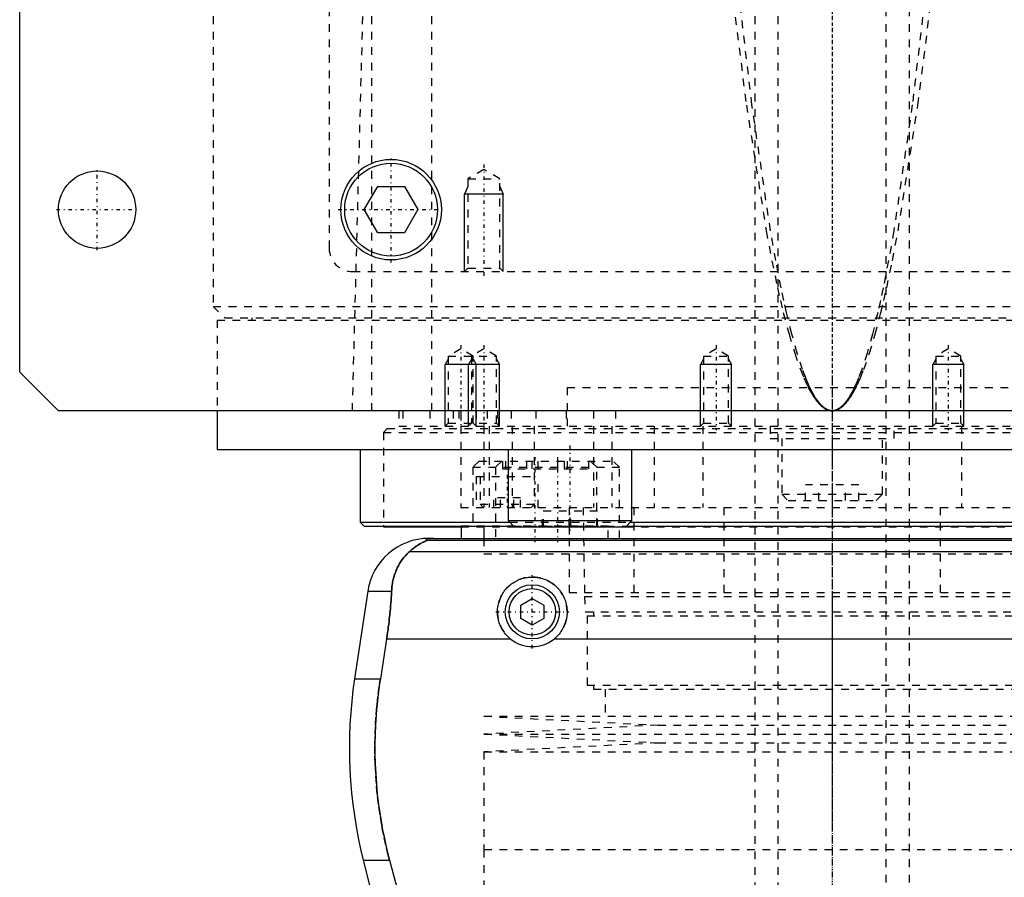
# Model space of a CAD drawing. Extents: x -105 to 105, y -137 to 442.
# Tile 4 of 11: x -105 to 22, y -44 to 67. Entities that reach past the tile are written whole.
import ezdxf

# ---------------------------------------------------------------- set-up
doc = ezdxf.new("R2010")
doc.units = 0
doc.linetypes.add('CENTER', pattern=[1.5, 0.45, -0.5, 0.05, -0.5])
doc.linetypes.add('DASHED', pattern=[2, 1, -1])
for name, color, linetype in [('AM_0', 7, 'CONTINUOUS'), ('AM_10', 7, 'CONTINUOUS'), ('AM_3', 7, 'DASHED'), ('AM_7', 7, 'CENTER')]:
    doc.layers.add(name, color=color, linetype=linetype)

msp = doc.modelspace()

# ---------------------------------------------------------------- linework, layer by layer
at = {"layer": 'AM_0', "color": 7, "linetype": 'CONTINUOUS'}
for p, q in [((-105, 21.5), (-105, 311.5)), ((-60.46, 42.5), (-58.73, 45.5)), ((-58.73, 45.5), (-55.27, 45.5)), ((-55.27, 45.5), (-53.54, 42.5)), ((-58.73, 39.5), (-60.46, 42.5)), ((-53.54, 42.5), (-55.27, 39.5)), ((-55.27, 39.5), (-58.73, 39.5)), ((-100, 16.5), (-105, 21.5)), ((100, 16.5), (-100, 16.5)), ((-79.5, 16.5), (-79.5, 11.5)), ((-79.5, 11.5), (79.5, 11.5)), ((-61, 11.5), (-61, 2.08)), ((-41.88, 11.5), (-41.88, 2.3)), ((-25.88, 2.3), (-25.88, 11.5)), ((-61, 2.08), (-60.5, 1.58)), ((-61, 2.08), (-41.66, 2.08)), ((-60.5, 1.58), (-41.16, 1.58)), ((-58, 1.58), (-58, 1.5)), ((-58, 1.5), (-47.95, 1.5)), ((-47.93, 1.58), (-47.93, 0)), ((-45, 1.58), (-45, 0)), ((-41.88, 2.3), (-41.08, 1.5)), ((-41.88, 2.3), (-25.88, 2.3)), ((-41.08, 1.5), (-26.68, 1.5)), ((-26.68, 1.5), (-25.88, 2.3)), ((-26.6, 1.58), (26.6, 1.58)), ((-26.1, 2.08), (26.1, 2.08)), ((-52.11, 0), (52.11, 0)), ((-52.38, -0.25), (52.38, -0.25)), ((-54.6, -1.69), (54.6, -1.69)), ((-60.02, -6.81), (-61.72, -18.16)), ((-60.02, -6.81), (-56.93, -6.81)), ((-40.25, -8.63), (-38.75, -7.77)), ((-40.25, -10.37), (-40.25, -8.63)), ((-38.75, -7.77), (-37.25, -8.63)), ((-37.25, -8.63), (-37.25, -10.37)), ((-38.75, -11.23), (-40.25, -10.37)), ((-37.25, -10.37), (-38.75, -11.23)), ((-57.58, -13.03), (-58.39, -18.16)), ((-41.54, -13.03), (-57.58, -13.03)), ((35.96, -13.03), (-35.96, -13.03)), ((-61.72, -18.16), (-58.39, -18.16)), ((-60.6, -41.62), (-57.89, -52.43)), ((-60.6, -41.62), (-57.2, -41.62)), ((-57.2, -41.62), (-55.78, -46.97))]:
    msp.add_line(p, q, dxfattribs=at)
for points in [[(-51.49, 0, 0), (-51.5, 0, 0), (-51.51, 0, 0), (-51.52, 0, 0), (-51.52, 0, 0), (-51.53, 0, 0), (-51.53, 0, 0), (-51.54, 0, 0), (-51.55, 0, 0), (-51.56, 0, 0), (-51.57, 0, 0), (-51.57, 0, 0), (-51.58, 0, 0), (-51.59, 0, 0), (-51.6, 0, 0), (-51.6, 0, 0), (-51.61, 0, 0), (-51.62, 0, 0), (-51.63, 0, 0), (-51.63, 0, 0), (-51.64, 0, 0), (-51.65, 0, 0), (-51.65, 0, 0), (-51.66, 0, 0), (-51.67, 0, 0), (-51.67, 0, 0), (-51.68, 0, 0), (-51.68, 0, 0), (-51.69, 0, 0), (-51.7, 0, 0), (-51.7, 0, 0), (-51.71, 0, 0), (-51.72, 0, 0), (-51.72, 0, 0), (-51.73, 0, 0), (-51.73, 0, 0), (-51.74, 0, 0), (-51.75, 0, 0), (-51.76, 0, 0), (-51.76, -0.01, 0), (-51.77, -0.01, 0), (-51.77, -0.01, 0), (-51.78, -0.01, 0), (-51.78, -0.01, 0), (-51.79, -0.01, 0), (-51.8, -0.01, 0), (-51.8, -0.01, 0), (-51.81, -0.01, 0), (-51.81, -0.01, 0), (-51.82, -0.01, 0), (-51.82, -0.01, 0), (-51.84, -0.01, 0), (-51.87, -0.01, 0), (-51.89, -0.01, 0), (-51.91, -0.01, 0), (-51.93, -0.01, 0), (-51.96, -0.02, 0), (-51.99, -0.02, 0), (-52.01, -0.02, 0), (-52.04, -0.02, 0), (-52.05, -0.03, 0), (-52.06, -0.03, 0), (-52.08, -0.03, 0), (-52.1, -0.03, 0), (-52.1, -0.03, 0), (-52.11, -0.03, 0), (-52.13, -0.04, 0), (-52.15, -0.04, 0), (-52.15, -0.04, 0), (-52.16, -0.04, 0), (-52.17, -0.04, 0), (-52.19, -0.04, 0), (-52.23, -0.05, 0), (-52.3, -0.07, 0), (-52.35, -0.08, 0), (-52.39, -0.1, 0), (-52.41, -0.11, 0), (-52.42, -0.12, 0), (-52.43, -0.13, 0), (-52.45, -0.14, 0), (-52.45, -0.16, 0), (-52.45, -0.17, 0), (-52.45, -0.19, 0), (-52.44, -0.2, 0), (-52.44, -0.21, 0), (-52.43, -0.22, 0), (-52.41, -0.23, 0), (-52.39, -0.25, 0), (-52.38, -0.25, 0)], [(-52.38, -0.25, 0), (-52.38, -0.25, 0), (-52.38, -0.26, 0), (-52.38, -0.26, 0), (-52.38, -0.26, 0), (-52.38, -0.26, 0), (-52.38, -0.26, 0), (-52.38, -0.27, 0), (-52.38, -0.27, 0), (-52.38, -0.27, 0), (-52.39, -0.27, 0), (-52.39, -0.28, 0), (-52.39, -0.28, 0), (-52.4, -0.28, 0), (-52.41, -0.28, 0), (-52.41, -0.29, 0), (-52.42, -0.29, 0), (-52.43, -0.3, 0), (-52.43, -0.3, 0), (-52.44, -0.3, 0), (-52.45, -0.31, 0), (-52.46, -0.31, 0), (-52.46, -0.31, 0), (-52.47, -0.32, 0), (-52.48, -0.32, 0), (-52.49, -0.33, 0), (-52.5, -0.33, 0), (-52.5, -0.33, 0), (-52.51, -0.34, 0), (-52.53, -0.34, 0), (-52.54, -0.35, 0), (-52.55, -0.35, 0), (-52.57, -0.36, 0), (-52.57, -0.36, 0), (-52.58, -0.37, 0), (-52.6, -0.37, 0), (-52.61, -0.38, 0), (-52.66, -0.4, 0), (-52.76, -0.45, 0), (-52.88, -0.51, 0), (-53, -0.57, 0), (-53.06, -0.6, 0), (-53.13, -0.64, 0), (-53.27, -0.72, 0), (-53.43, -0.81, 0), (-53.59, -0.91, 0), (-53.76, -1.02, 0), (-53.94, -1.15, 0), (-54.03, -1.21, 0), (-54.12, -1.29, 0), (-54.31, -1.44, 0), (-54.5, -1.6, 0), (-54.6, -1.69, 0)], [(-54.6, -1.69, 0), (-54.72, -1.8, 0), (-54.94, -2.02, 0), (-55.16, -2.25, 0), (-55.26, -2.37, 0), (-55.36, -2.49, 0), (-55.55, -2.74, 0), (-55.73, -3, 0), (-55.9, -3.27, 0), (-56.06, -3.55, 0), (-56.2, -3.83, 0), (-56.27, -3.98, 0), (-56.33, -4.12, 0), (-56.45, -4.42, 0), (-56.55, -4.72, 0), (-56.65, -5.03, 0), (-56.73, -5.34, 0), (-56.8, -5.66, 0), (-56.82, -5.83, 0), (-56.85, -5.99, 0), (-56.89, -6.32, 0), (-56.92, -6.65, 0), (-56.93, -6.81, 0)], [(-41.54, -13.03, 0), (-41.62, -12.97, 0), (-41.77, -12.83, 0), (-41.92, -12.69, 0), (-41.99, -12.62, 0), (-42.06, -12.55, 0), (-42.2, -12.39, 0), (-42.33, -12.23, 0), (-42.45, -12.06, 0), (-42.57, -11.89, 0), (-42.67, -11.7, 0), (-42.72, -11.61, 0), (-42.77, -11.52, 0), (-42.86, -11.32, 0), (-42.95, -11.13, 0), (-43.02, -10.93, 0), (-43.08, -10.73, 0), (-43.13, -10.52, 0), (-43.15, -10.42, 0), (-43.18, -10.32, 0), (-43.21, -10.11, 0), (-43.23, -9.91, 0), (-43.24, -9.81, 0), (-43.25, -9.71, 0), (-43.25, -9.51, 0), (-43.25, -9.31, 0), (-43.24, -9.21, 0), (-43.23, -9.11, 0), (-43.21, -8.91, 0), (-43.18, -8.7, 0), (-43.14, -8.5, 0), (-43.09, -8.3, 0), (-43.03, -8.1, 0), (-42.99, -8.01, 0), (-42.96, -7.91, 0), (-42.88, -7.72, 0), (-42.8, -7.53, 0), (-42.7, -7.34, 0), (-42.6, -7.17, 0), (-42.49, -6.99, 0), (-42.43, -6.91, 0), (-42.37, -6.83, 0), (-42.25, -6.67, 0), (-42.12, -6.52, 0), (-41.98, -6.37, 0), (-41.84, -6.23, 0), (-41.7, -6.1, 0), (-41.62, -6.03, 0), (-41.54, -5.97, 0), (-41.38, -5.85, 0), (-41.21, -5.73, 0), (-41.03, -5.62, 0), (-40.85, -5.52, 0), (-40.67, -5.43, 0), (-40.57, -5.38, 0), (-40.47, -5.34, 0), (-40.28, -5.27, 0), (-40.08, -5.2, 0), (-39.87, -5.14, 0), (-39.67, -5.1, 0), (-39.46, -5.06, 0), (-39.36, -5.04, 0), (-39.26, -5.03, 0), (-39.05, -5.01, 0), (-38.85, -5, 0), (-38.75, -5, 0), (-38.65, -5, 0), (-38.45, -5.01, 0), (-38.24, -5.03, 0), (-38.14, -5.04, 0), (-38.04, -5.06, 0), (-37.83, -5.1, 0), (-37.63, -5.14, 0), (-37.42, -5.2, 0), (-37.22, -5.27, 0), (-37.03, -5.34, 0), (-36.93, -5.38, 0), (-36.83, -5.43, 0), (-36.65, -5.52, 0), (-36.47, -5.62, 0), (-36.29, -5.73, 0), (-36.12, -5.85, 0), (-35.96, -5.97, 0), (-35.88, -6.03, 0), (-35.8, -6.1, 0), (-35.66, -6.23, 0), (-35.52, -6.37, 0), (-35.38, -6.52, 0), (-35.25, -6.67, 0), (-35.13, -6.83, 0), (-35.07, -6.91, 0), (-35.01, -6.99, 0), (-34.9, -7.17, 0), (-34.8, -7.34, 0), (-34.7, -7.53, 0), (-34.62, -7.72, 0), (-34.54, -7.91, 0), (-34.51, -8.01, 0), (-34.47, -8.1, 0), (-34.41, -8.3, 0), (-34.36, -8.5, 0), (-34.32, -8.7, 0), (-34.29, -8.91, 0), (-34.27, -9.11, 0), (-34.26, -9.21, 0), (-34.25, -9.31, 0), (-34.25, -9.51, 0), (-34.25, -9.71, 0), (-34.26, -9.81, 0), (-34.27, -9.91, 0), (-34.29, -10.11, 0), (-34.32, -10.32, 0), (-34.35, -10.42, 0), (-34.37, -10.52, 0), (-34.42, -10.73, 0), (-34.48, -10.93, 0), (-34.55, -11.13, 0), (-34.64, -11.32, 0), (-34.73, -11.52, 0), (-34.78, -11.61, 0), (-34.83, -11.7, 0), (-34.93, -11.89, 0), (-35.05, -12.06, 0), (-35.17, -12.23, 0), (-35.3, -12.39, 0), (-35.44, -12.55, 0), (-35.51, -12.62, 0), (-35.58, -12.69, 0), (-35.73, -12.83, 0), (-35.88, -12.97, 0), (-35.96, -13.03, 0)], [(-56.93, -6.81, 0), (-56.94, -6.99, 0), (-56.96, -7.33, 0), (-56.98, -7.68, 0), (-56.99, -7.85, 0), (-57, -8.03, 0), (-57.03, -8.37, 0), (-57.06, -8.72, 0), (-57.09, -9.07, 0), (-57.12, -9.42, 0), (-57.15, -9.77, 0), (-57.17, -9.94, 0), (-57.19, -10.12, 0), (-57.23, -10.46, 0), (-57.27, -10.81, 0), (-57.31, -11.15, 0), (-57.36, -11.5, 0), (-57.4, -11.84, 0), (-57.43, -12.01, 0), (-57.45, -12.18, 0), (-57.5, -12.52, 0), (-57.55, -12.86, 0), (-57.58, -13.03, 0)], [(-58.39, -18.16, 0), (-58.5, -18.82, 0), (-58.67, -20.16, 0), (-58.82, -21.48, 0), (-58.88, -22.14, 0), (-58.94, -22.8, 0), (-59.02, -24.1, 0), (-59.07, -25.38, 0), (-59.09, -26.64, 0), (-59.09, -27.88, 0), (-59.06, -29.15, 0), (-59.03, -29.79, 0), (-58.99, -30.44, 0), (-58.9, -31.75, 0), (-58.78, -33.07, 0), (-58.62, -34.4, 0), (-58.43, -35.73, 0), (-58.21, -37.05, 0), (-58.09, -37.72, 0), (-57.96, -38.38, 0), (-57.68, -39.69, 0), (-57.37, -40.98, 0), (-57.2, -41.62, 0)]]:
    msp.add_polyline3d(points, dxfattribs=at)
for centre, radius in [((-57, 42.5), 6.5), ((-57, 42.5), 6), ((-95, 42.5), 5), ((-38.75, -9.5), 3.5), ((-38.75, -9.5), 3)]:
    msp.add_circle(centre, radius, dxfattribs=at)
for centre, radius, start, end in [((-52.11, -8), 8, 90, 171.467), ((-38.75, -9.5), 4.5, 231.7104, 308.2896), ((-2.39, -27.06), 60, 171.467, 194.0378)]:
    msp.add_arc(centre, radius, start, end, dxfattribs=at)
at = {"layer": 'AM_10', "color": 7, "linetype": 'CONTINUOUS'}
for p, q in [((-47.07, 45.5), (-47.5, 44.5)), ((-42.93, 45.5), (-42.5, 44.5)), ((-42.5, 44.5), (-47.5, 44.5)), ((-47.5, 34.5), (-47.5, 44.5)), ((-42.5, 34.5), (-42.5, 44.5)), ((-49.62, 23.16), (-50, 22.5)), ((-46.62, 23.16), (-47, 22.5)), ((-46.38, 23.16), (-46, 22.5)), ((-43.38, 23.16), (-43, 22.5)), ((-16.62, 23.16), (-17, 22.5)), ((-13.38, 23.16), (-13, 22.5)), ((13.38, 23.16), (13, 22.5)), ((16.62, 23.16), (17, 22.5)), ((-50, 14.5), (-50, 22.5)), ((-43, 22.5), (-50, 22.5)), ((-47, 14.5), (-47, 22.5)), ((-46, 14.5), (-46, 22.5)), ((-43, 14.5), (-43, 22.5)), ((-13, 22.5), (-17, 22.5)), ((-17, 14.5), (-17, 22.5)), ((-13, 14.5), (-13, 22.5)), ((17, 22.5), (13, 22.5)), ((13, 14.5), (13, 22.5)), ((17, 14.5), (17, 22.5))]:
    msp.add_line(p, q, dxfattribs=at)
at = {"layer": 'AM_3', "color": 6, "linetype": 'DASHED'}
for p, q in [((-7, 415.5), (-7, -110.5)), ((7, -110.5), (7, 415.5)), ((-10, 403.5), (-10, -70.5)), ((10, -70.5), (10, 403.5)), ((-80, 291.5), (-80, 30)), ((-65, 292.5), (-65, 37.5)), ((-51.74, 16.5), (-51.74, 77.05)), ((-59.5, 16.5), (-59.5, 75.49)), ((-62, 16.5), (-60.5, 73.35)), ((-45, 47.69), (-47.07, 46.5)), ((-42.93, 46.5), (-45, 47.69)), ((-47.07, 46.5), (-47.07, 34.93)), ((-47.07, 46.5), (-42.93, 46.5)), ((-42.93, 34.93), (-42.93, 46.5)), ((-62, 34.5), (62, 34.5)), ((-47.07, 34.93), (-47.5, 34.5)), ((-47.07, 34.93), (-42.93, 34.93)), ((-42.5, 34.5), (-42.93, 34.93)), ((-80, 30), (-78.5, 28.5)), ((-80, 30), (80, 30)), ((-79.5, 28.2), (-79.5, 16.5)), ((-79.5, 28.2), (79.5, 28.2)), ((-78.5, 28.5), (78.5, 28.5)), ((-75, 28.5), (-75, 28.2)), ((-48, 24.5), (-49.62, 23.56)), ((-46.38, 23.56), (-48, 24.5)), ((-45, 24.5), (-46.62, 23.56)), ((-43.38, 23.56), (-45, 24.5)), ((-15, 24.5), (-16.62, 23.56)), ((-13.38, 23.56), (-15, 24.5)), ((15, 24.5), (13.38, 23.56)), ((16.62, 23.56), (15, 24.5)), ((-49.62, 23.56), (-49.62, 14.88)), ((-49.62, 23.56), (-43.38, 23.56)), ((-46.62, 23.56), (-46.62, 14.88)), ((-46.38, 14.88), (-46.38, 23.56)), ((-43.38, 14.88), (-43.38, 23.56)), ((-16.62, 23.56), (-16.62, 14.88)), ((-16.62, 23.56), (-13.38, 23.56)), ((-13.38, 14.88), (-13.38, 23.56)), ((13.38, 23.56), (13.38, 14.88)), ((13.38, 23.56), (16.62, 23.56)), ((16.62, 14.88), (16.62, 23.56)), ((-34.25, 19.5), (34.25, 19.5)), ((-34.25, 19.5), (-34.25, 14.2)), ((-34.25, 19.5), (0, 19.5)), ((-56, 16.5), (-56, 14.5)), ((-55.47, 16.5), (-55.47, 14.5)), ((-52, 16.5), (-52, 14.5)), ((-49, 16.5), (-49, 14.5)), ((-48.25, 16.5), (-48.25, 14.5)), ((-48, 16.5), (-48, 4)), ((-46, 16.5), (-46, 14.5)), ((-44.59, 16.5), (-44.59, 14.5)), ((-43.24, 16.5), (-43.24, 14.5)), ((-43.09, 14.5), (-43.09, 16.5)), ((-41.5, 16.5), (-41.5, 14.5)), ((-38.29, 16.5), (-38.29, 14.5)), ((-34.38, 16.5), (-34.38, 14.5)), ((-30.84, 16.5), (-30.84, 14.5)), ((-28, 16.5), (-28, 14.5)), ((-57.5, 14.2), (-58, 13.7)), ((-57.5, 14.2), (57.5, 14.2)), ((-56, 14.5), (56, 14.5)), ((-49.62, 14.88), (-50, 14.5)), ((-49.62, 14.88), (-43.38, 14.88)), ((-46.62, 14.88), (-47, 14.5)), ((-46, 14.5), (-46.38, 14.88)), ((-45, 14.5), (-45, 4)), ((-44.34, 14.5), (-44.34, 4)), ((-43, 14.5), (-43.38, 14.88)), ((-41.36, 14.5), (-41.36, 4)), ((-38.5, 14.5), (-38.5, 4)), ((-30.85, 14.5), (-30.85, 4)), ((-28.48, 14.5), (-28.48, 4)), ((-23, 14.5), (-23, 4)), ((-16.62, 14.88), (-17, 14.5)), ((-16.7, 14.5), (-16.7, 4)), ((-16.62, 14.88), (-13.38, 14.88)), ((-13, 14.5), (-13.38, 14.88)), ((-8, 14.5), (-8, 12.9)), ((0, 14.5), (0, 4)), ((8, 12.9), (8, 14.5)), ((13.38, 14.88), (13, 14.5)), ((13.38, 14.88), (16.62, 14.88)), ((17, 14.5), (16.62, 14.88)), ((16.7, 14.5), (16.7, 4)), ((-58, 13.7), (-58, 1.58)), ((-58, 13.7), (58, 13.7)), ((-8, 12.9), (8, 12.9)), ((-6.5, 12.9), (-6.5, 5.7)), ((6.5, 5.7), (6.5, 12.9)), ((-45.63, 10), (-46.43, 9.2)), ((-46.43, 9.2), (-46.43, 1.6)), ((-46.43, 9.2), (-27.5, 9.2)), ((-45.63, 10), (-28.3, 10)), ((-42.7, 10), (-43.5, 9.2)), ((-43.5, 9.2), (-43.5, 0)), ((-42.62, 10), (-42.62, 9)), ((-42.62, 9), (-31.5, 9)), ((-42.21, 10), (-42.21, 9)), ((-39.5, 10), (-39.5, 9)), ((-38.83, 10), (-38.83, 9)), ((-38.03, 10), (-38.03, 9)), ((-35.5, 10), (-35.5, 9)), ((-34.65, 10), (-34.65, 9)), ((-34.24, 10), (-34.24, 9)), ((-31.5, 10), (-31.5, 9)), ((-30.43, 9.2), (-31.23, 10)), ((-30.43, 1.6), (-30.43, 9.2)), ((-27.5, 9.2), (-28.3, 10)), ((-27.5, 0), (-27.5, 9.2)), ((-46, 8), (-46, 4)), ((-46, 8), (-38, 8)), ((-45.5, 8), (-45.5, 4.4)), ((-38, 4), (-38, 8)), ((-3.46, 4.9), (-3.46, 6.9)), ((3.46, 6.9), (-3.46, 6.9)), ((-1.73, 4.9), (-1.73, 6.9)), ((1.73, 4.9), (1.73, 6.9)), ((3.46, 4.9), (3.46, 6.9)), ((-43.73, 4), (-43.73, 5.25)), ((-40.27, 5.25), (-43.73, 5.25)), ((-42.87, 4), (-42.87, 5.25)), ((-41.13, 4), (-41.13, 5.25)), ((-40.27, 4), (-40.27, 5.25)), ((-6.5, 5.7), (-5.7, 4.9)), ((-6.5, 5.7), (6.5, 5.7)), ((5.7, 4.9), (6.5, 5.7)), ((-48, 4), (48, 4)), ((-45.5, 4.4), (-45.1, 4)), ((-45.5, 4.4), (-38.5, 4.4)), ((-38.9, 4), (-38.5, 4.4)), ((-34, 4), (-34, -7)), ((-32.18, 4), (-32, -7.5)), ((-25.65, 4), (-25.65, -7)), ((-13.98, 4), (-13.98, -7)), ((-5.7, 4.9), (5.7, 4.9)), ((13.98, 4), (13.98, -7)), ((-37.43, 1.5), (-37.43, 3.5)), ((-30.33, 3.5), (-37.43, 3.5)), ((-37.32, 1.5), (-37.32, 3.5)), ((-33.98, 1.5), (-33.98, 3.5)), ((-33.77, 1.5), (-33.77, 3.5)), ((-30.43, 1.5), (-30.43, 3.5)), ((-30.33, 1.5), (-30.33, 3.5)), ((-47.95, 1.5), (-37.31, 1.5)), ((-47.93, 1.6), (-47.93, 1.58)), ((-47.93, 1.6), (-28.93, 1.6)), ((-41.66, 2.08), (-26.1, 2.08)), ((-41.16, 1.58), (-26.6, 1.58)), ((-35.55, 1.6), (-35.55, 1.5)), ((-34, 1.5), (-34, 0)), ((-30.91, 1.5), (-30.91, 1.6)), ((-28.93, 0), (-28.93, 1.6)), ((-26.68, 1.5), (26.68, 1.5)), ((-45, 0), (-45, -2)), ((-45, -2), (45, -2)), ((-45, -2), (45, -2)), ((-34, -7), (34, -7)), ((-32, -7.5), (-31.9, -9.5)), ((-32, -7.5), (32, -7.5)), ((-31.9, -9.5), (31.9, -9.5)), ((-31.65, -10), (-31.65, -19)), ((-31.65, -10), (31.65, -10)), ((-30.85, -9.5), (-30.85, -10)), ((-31.65, -19), (31.65, -19)), ((-30.85, -19), (-30.85, -19.5)), ((-30.85, -19.5), (30.85, -19.5)), ((-29.35, -19.5), (-29.35, -23)), ((-45, -23), (-22.5, -24.15)), ((-45, -23), (45, -23)), ((-22.5, -24.15), (-45, -25.3)), ((-22.5, -24.15), (22.5, -24.15)), ((-45, -25.3), (-22.5, -26.45)), ((-45, -25.3), (45, -25.3)), ((-22.5, -26.45), (-45, -27.6)), ((-22.5, -26.45), (22.5, -26.45)), ((-45, -27.6), (-45, -40.25)), ((-45, -27.6), (45, -27.6)), ((-45, -40.25), (45, -40.25)), ((-45, -40.25), (-45, -52.9)), ((-45, -40.25), (0, -40.25))]:
    msp.add_line(p, q, dxfattribs=at)
for points in [[(-13.28, 73.35, 0), (-11.09, 56.03, 0), (-8.52, 39.76, 0), (-7.79, 35.9, 0), (-7.05, 32.38, 0), (-6.68, 30.76, 0), (-6.31, 29.22, 0), (-5.57, 26.4, 0), (-4.83, 23.94, 0), (-4.09, 21.83, 0), (-3.65, 20.76, 0), (-3.53, 20.47, 0), (-3.41, 20.2, 0), (-3.35, 20.07, 0), (-3.28, 19.94, 0), (-3.16, 19.68, 0), (-3.04, 19.44, 0), (-2.91, 19.2, 0), (-2.79, 18.98, 0), (-2.66, 18.76, 0), (-2.6, 18.66, 0), (-2.54, 18.56, 0), (-2.42, 18.36, 0), (-2.29, 18.17, 0), (-2.23, 18.09, 0), (-2.17, 18, 0), (-2.05, 17.83, 0), (-1.92, 17.68, 0), (-1.86, 17.6, 0), (-1.8, 17.53, 0), (-1.67, 17.39, 0), (-1.55, 17.26, 0), (-1.43, 17.15, 0), (-1.3, 17.04, 0), (-1.18, 16.94, 0), (-1.12, 16.9, 0), (-1.05, 16.85, 0), (-0.93, 16.78, 0), (-0.81, 16.71, 0), (-0.68, 16.65, 0), (-0.56, 16.6, 0), (-0.49, 16.58, 0), (-0.46, 16.57, 0), (-0.44, 16.56, 0), (-0.43, 16.56, 0), (-0.42, 16.56, 0), (-0.4, 16.55, 0), (-0.38, 16.55, 0), (-0.37, 16.54, 0), (-0.36, 16.54, 0), (-0.34, 16.54, 0), (-0.32, 16.53, 0), (-0.31, 16.53, 0), (-0.3, 16.53, 0), (-0.28, 16.52, 0), (-0.26, 16.52, 0), (-0.24, 16.52, 0), (-0.22, 16.51, 0), (-0.2, 16.51, 0), (-0.19, 16.51, 0), (-0.18, 16.51, 0), (-0.15, 16.51, 0), (-0.13, 16.51, 0), (-0.11, 16.5, 0), (-0.09, 16.5, 0), (-0.07, 16.5, 0), (-0.06, 16.5, 0), (-0.05, 16.5, 0), (-0.03, 16.5, 0), (-0.01, 16.5, 0), (0, 16.5, 0)], [(0, 16.5, 0), (-0.01, 16.5, 0), (-0.03, 16.5, 0), (-0.05, 16.5, 0), (-0.06, 16.5, 0), (-0.07, 16.5, 0), (-0.09, 16.5, 0), (-0.11, 16.5, 0), (-0.13, 16.51, 0), (-0.14, 16.51, 0), (-0.16, 16.51, 0), (-0.17, 16.51, 0), (-0.18, 16.51, 0), (-0.2, 16.51, 0), (-0.22, 16.52, 0), (-0.24, 16.52, 0), (-0.26, 16.52, 0), (-0.28, 16.53, 0), (-0.29, 16.53, 0), (-0.3, 16.53, 0), (-0.32, 16.54, 0), (-0.34, 16.54, 0), (-0.35, 16.54, 0), (-0.36, 16.55, 0), (-0.38, 16.55, 0), (-0.4, 16.56, 0), (-0.41, 16.56, 0), (-0.42, 16.56, 0), (-0.43, 16.57, 0), (-0.45, 16.58, 0), (-0.47, 16.58, 0), (-0.49, 16.59, 0), (-0.51, 16.6, 0), (-0.52, 16.6, 0), (-0.53, 16.6, 0), (-0.55, 16.61, 0), (-0.57, 16.62, 0), (-0.59, 16.63, 0), (-0.61, 16.63, 0), (-0.63, 16.64, 0), (-0.64, 16.65, 0), (-0.65, 16.65, 0), (-0.67, 16.66, 0), (-0.69, 16.67, 0), (-0.75, 16.71, 0), (-0.87, 16.78, 0), (-0.99, 16.85, 0), (-1.04, 16.9, 0), (-1.1, 16.94, 0), (-1.22, 17.04, 0), (-1.33, 17.15, 0), (-1.45, 17.27, 0), (-1.56, 17.39, 0), (-1.68, 17.53, 0), (-1.74, 17.6, 0), (-1.8, 17.68, 0), (-1.91, 17.83, 0), (-2.03, 18, 0), (-2.09, 18.09, 0), (-2.14, 18.18, 0), (-2.26, 18.36, 0), (-2.38, 18.56, 0), (-2.43, 18.66, 0), (-2.49, 18.76, 0), (-2.61, 18.98, 0), (-2.72, 19.2, 0), (-2.84, 19.44, 0), (-2.95, 19.68, 0), (-3.07, 19.94, 0), (-3.13, 20.07, 0), (-3.19, 20.2, 0), (-3.3, 20.48, 0), (-3.42, 20.76, 0), (-3.82, 21.83, 0), (-4.52, 23.94, 0), (-5.21, 26.41, 0), (-5.9, 29.22, 0), (-6.24, 30.76, 0), (-6.59, 32.39, 0), (-7.28, 35.91, 0), (-7.97, 39.77, 0), (-10.36, 56.04, 0), (-12.4, 73.35, 0)], [(0, 16.5, 0), (0.01, 16.5, 0), (0.03, 16.5, 0), (0.05, 16.5, 0), (0.06, 16.5, 0), (0.07, 16.5, 0), (0.09, 16.5, 0), (0.11, 16.5, 0), (0.13, 16.51, 0), (0.15, 16.51, 0), (0.18, 16.51, 0), (0.19, 16.51, 0), (0.2, 16.51, 0), (0.22, 16.51, 0), (0.24, 16.52, 0), (0.26, 16.52, 0), (0.28, 16.52, 0), (0.3, 16.53, 0), (0.31, 16.53, 0), (0.32, 16.53, 0), (0.34, 16.54, 0), (0.36, 16.54, 0), (0.37, 16.54, 0), (0.38, 16.55, 0), (0.4, 16.55, 0), (0.42, 16.56, 0), (0.43, 16.56, 0), (0.44, 16.56, 0), (0.46, 16.57, 0), (0.49, 16.58, 0), (0.51, 16.58, 0), (0.53, 16.59, 0), (0.55, 16.6, 0), (0.56, 16.6, 0), (0.57, 16.6, 0), (0.59, 16.61, 0), (0.61, 16.62, 0), (0.68, 16.65, 0), (0.81, 16.71, 0), (0.93, 16.78, 0), (1.05, 16.85, 0), (1.12, 16.9, 0), (1.18, 16.94, 0), (1.3, 17.04, 0), (1.43, 17.15, 0), (1.55, 17.26, 0), (1.67, 17.39, 0), (1.8, 17.53, 0), (1.86, 17.6, 0), (1.92, 17.68, 0), (2.05, 17.83, 0), (2.17, 18, 0), (2.23, 18.09, 0), (2.29, 18.17, 0), (2.42, 18.36, 0), (2.54, 18.56, 0), (2.6, 18.66, 0), (2.66, 18.76, 0), (2.79, 18.98, 0), (2.91, 19.2, 0), (3.04, 19.44, 0), (3.16, 19.68, 0), (3.28, 19.94, 0), (3.35, 20.07, 0), (3.41, 20.2, 0), (3.53, 20.47, 0), (3.65, 20.76, 0), (4.09, 21.83, 0), (4.83, 23.94, 0), (5.57, 26.4, 0), (6.31, 29.22, 0), (6.68, 30.76, 0), (7.05, 32.38, 0), (7.79, 35.9, 0), (8.52, 39.76, 0), (11.09, 56.03, 0), (13.28, 73.35, 0)], [(12.4, 73.35, 0), (10.36, 56.04, 0), (7.97, 39.77, 0), (7.28, 35.91, 0), (6.59, 32.39, 0), (6.24, 30.76, 0), (5.9, 29.22, 0), (5.21, 26.41, 0), (4.52, 23.94, 0), (3.82, 21.83, 0), (3.42, 20.76, 0), (3.3, 20.48, 0), (3.19, 20.2, 0), (3.13, 20.07, 0), (3.07, 19.94, 0), (2.95, 19.68, 0), (2.84, 19.44, 0), (2.72, 19.2, 0), (2.61, 18.98, 0), (2.49, 18.76, 0), (2.43, 18.66, 0), (2.38, 18.56, 0), (2.26, 18.36, 0), (2.14, 18.18, 0), (2.09, 18.09, 0), (2.03, 18, 0), (1.91, 17.83, 0), (1.8, 17.68, 0), (1.74, 17.6, 0), (1.68, 17.53, 0), (1.56, 17.39, 0), (1.45, 17.27, 0), (1.33, 17.15, 0), (1.22, 17.04, 0), (1.1, 16.94, 0), (1.04, 16.9, 0), (0.99, 16.85, 0), (0.87, 16.78, 0), (0.75, 16.71, 0), (0.64, 16.65, 0), (0.57, 16.62, 0), (0.55, 16.61, 0), (0.53, 16.6, 0), (0.52, 16.6, 0), (0.51, 16.6, 0), (0.49, 16.59, 0), (0.47, 16.58, 0), (0.45, 16.58, 0), (0.43, 16.57, 0), (0.42, 16.56, 0), (0.41, 16.56, 0), (0.4, 16.56, 0), (0.38, 16.55, 0), (0.36, 16.55, 0), (0.35, 16.54, 0), (0.34, 16.54, 0), (0.32, 16.54, 0), (0.3, 16.53, 0), (0.29, 16.53, 0), (0.28, 16.53, 0), (0.26, 16.52, 0), (0.24, 16.52, 0), (0.22, 16.52, 0), (0.2, 16.51, 0), (0.18, 16.51, 0), (0.17, 16.51, 0), (0.16, 16.51, 0), (0.14, 16.51, 0), (0.13, 16.51, 0), (0.11, 16.5, 0), (0.09, 16.5, 0), (0.07, 16.5, 0), (0.06, 16.5, 0), (0.05, 16.5, 0), (0.03, 16.5, 0), (0.01, 16.5, 0), (0, 16.5, 0)], [(-54.6, -1.69, 0), (-54.51, -1.61, 0), (-54.32, -1.45, 0), (-54.14, -1.31, 0), (-54.06, -1.24, 0), (-53.97, -1.17, 0), (-53.8, -1.05, 0), (-53.63, -0.94, 0), (-53.48, -0.84, 0), (-53.33, -0.75, 0), (-53.18, -0.67, 0), (-53.12, -0.63, 0), (-53.05, -0.59, 0), (-52.93, -0.53, 0), (-52.81, -0.48, 0), (-52.7, -0.42, 0), (-52.64, -0.4, 0), (-52.63, -0.39, 0), (-52.61, -0.38, 0), (-52.6, -0.38, 0), (-52.6, -0.37, 0), (-52.58, -0.37, 0), (-52.57, -0.36, 0), (-52.55, -0.35, 0), (-52.54, -0.35, 0), (-52.52, -0.34, 0), (-52.52, -0.34, 0), (-52.51, -0.33, 0), (-52.5, -0.33, 0), (-52.48, -0.32, 0), (-52.48, -0.32, 0), (-52.47, -0.32, 0), (-52.46, -0.31, 0), (-52.45, -0.31, 0), (-52.44, -0.3, 0), (-52.44, -0.3, 0), (-52.43, -0.3, 0), (-52.42, -0.29, 0), (-52.41, -0.29, 0), (-52.4, -0.28, 0), (-52.4, -0.28, 0), (-52.39, -0.28, 0), (-52.39, -0.28, 0), (-52.39, -0.27, 0), (-52.38, -0.27, 0), (-52.38, -0.27, 0), (-52.38, -0.26, 0), (-52.38, -0.26, 0), (-52.38, -0.26, 0), (-52.38, -0.26, 0), (-52.38, -0.26, 0), (-52.38, -0.25, 0), (-52.38, -0.25, 0)], [(-56.93, -6.81, 0), (-56.92, -6.65, 0), (-56.89, -6.32, 0), (-56.85, -5.99, 0), (-56.82, -5.83, 0), (-56.8, -5.66, 0), (-56.73, -5.34, 0), (-56.65, -5.03, 0), (-56.55, -4.72, 0), (-56.45, -4.42, 0), (-56.33, -4.12, 0), (-56.27, -3.97, 0), (-56.2, -3.83, 0), (-56.06, -3.55, 0), (-55.9, -3.27, 0), (-55.73, -3, 0), (-55.55, -2.74, 0), (-55.36, -2.49, 0), (-55.26, -2.37, 0), (-55.16, -2.25, 0), (-54.94, -2.02, 0), (-54.72, -1.8, 0), (-54.6, -1.69, 0)], [(-57.58, -13.03, 0), (-57.55, -12.86, 0), (-57.5, -12.52, 0), (-57.45, -12.18, 0), (-57.43, -12.01, 0), (-57.4, -11.84, 0), (-57.36, -11.5, 0), (-57.31, -11.15, 0), (-57.27, -10.81, 0), (-57.23, -10.46, 0), (-57.19, -10.12, 0), (-57.17, -9.94, 0), (-57.15, -9.77, 0), (-57.12, -9.42, 0), (-57.09, -9.07, 0), (-57.06, -8.72, 0), (-57.03, -8.37, 0), (-57, -8.03, 0), (-56.99, -7.85, 0), (-56.98, -7.68, 0), (-56.96, -7.33, 0), (-56.94, -6.99, 0), (-56.93, -6.81, 0)], [(-57.2, -41.62, 0), (-57.37, -40.98, 0), (-57.68, -39.69, 0), (-57.96, -38.38, 0), (-58.09, -37.72, 0), (-58.21, -37.05, 0), (-58.43, -35.73, 0), (-58.62, -34.4, 0), (-58.78, -33.07, 0), (-58.9, -31.75, 0), (-58.99, -30.44, 0), (-59.03, -29.79, 0), (-59.06, -29.15, 0), (-59.09, -27.88, 0), (-59.09, -26.64, 0), (-59.07, -25.38, 0), (-59.02, -24.1, 0), (-58.94, -22.8, 0), (-58.88, -22.14, 0), (-58.82, -21.48, 0), (-58.67, -20.16, 0), (-58.5, -18.82, 0), (-58.39, -18.16, 0)]]:
    msp.add_polyline3d(points, dxfattribs=at)
for centre, radius, start, end in [((-62, 37.5), 3, 180, 270), ((-38.75, -9.5), 4.5, 308.2896, 231.7104)]:
    msp.add_arc(centre, radius, start, end, dxfattribs=at)
at = {"layer": 'AM_7', "color": 4, "linetype": 'CENTER'}
for p, q in [((0, 441.8), (0, -136.8)), ((0, 334.05), (0, -16.93)), ((0, 242.7), (0, -37.19)), ((-57, 35.67), (-57, 49.33)), ((-95, 37.25), (-95, 47.75)), ((-45, 48.35), (-45, 33.84)), ((-100.25, 42.5), (-89.75, 42.5)), ((-63.83, 42.5), (-50.17, 42.5)), ((-48, 25), (-48, 14)), ((-45, 25), (-45, 14)), ((-15, 25), (-15, 14)), ((15, 25), (15, 14)), ((0, 20.48), (0, -81.35)), ((-33.88, 12), (-33.88, 1)), ((-38.43, 10.5), (-38.43, -0.5)), ((-35.5, 10.5), (-35.5, -0.5)), ((-42, 8.2), (-42, 3.8)), ((-38.75, -14.22), (-38.75, -4.77)), ((0, -7.96), (0, -41.79)), ((-43.48, -9.5), (-34.02, -9.5)), ((0, -38.74), (0, -72.01))]:
    msp.add_line(p, q, dxfattribs=at)

doc.saveas('drawing.dxf')
